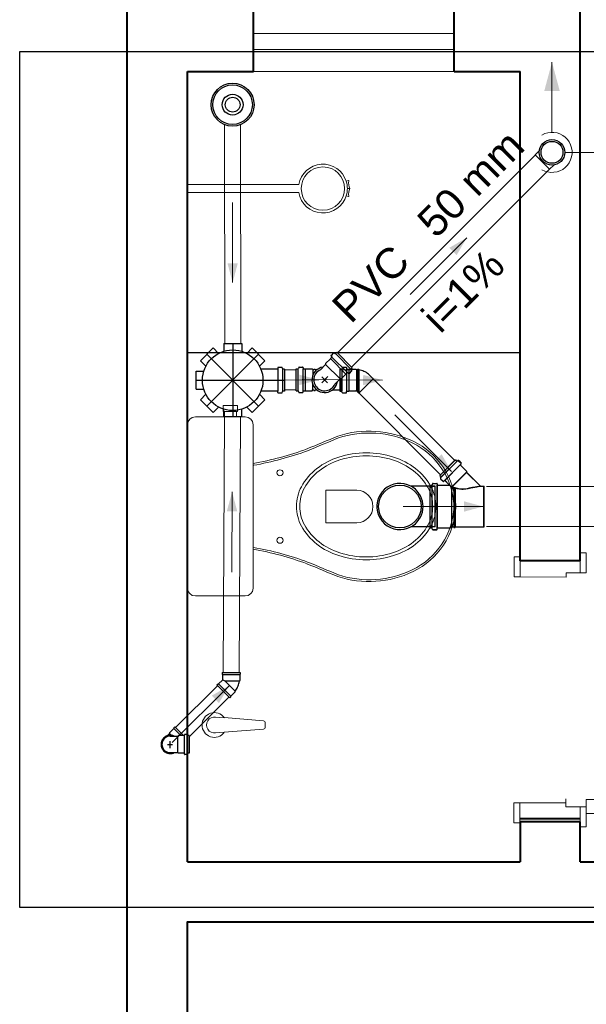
# Model space of a CAD drawing. Header units: millimetres. Extents: x 26 to 1362, y 24 to 358.
# Tile 170 of 256: x 987.05 to 988.46, y 317.8 to 320.25. Entities that reach past the tile are written whole.
import ezdxf

# ---------------------------------------------------------------- set-up
doc = ezdxf.new("R2010")
doc.units = ezdxf.units.MM
doc.linetypes.add('CONTINU', pattern=[0])
for name, color, linetype in [('ARQ-PISO', 8, 'Continuous'), ('Simbolos', 5, 'Continuous'), ('Simbolos_int', 2, 'Continuous')]:
    doc.layers.add(name, color=color, linetype=linetype)
for name, color, linetype, lineweight in [('CV-Condutos', 1, 'Continuous', 5), ('CV-Indicação coluna', 5, 'Continuous', 5), ('CV-Sentido conduto', 9, 'Continuous', 5), ('CV-Textos conduto', 7, 'Continuous', 5), ('DI-Detalhes', 1, 'Continuous', 30), ('MB_ALVENARIA', 7, 'Continuous', 40), ('MB_ESQUADRIA', 7, 'Continuous', 5), ('MB_MOBILIÁRIO', 8, 'Continuous', 13), ('TQ-Condutos', 3, 'Continuous', 5), ('TQ-Sentido conduto', 9, 'Continuous', 5)]:
    doc.layers.add(name, color=color, linetype=linetype, lineweight=lineweight)
doc.styles.add('arial', font='arial.ttf')

msp = doc.modelspace()

# ---------------------------------------------------------------- hatches: boundary and pattern name
at = {"layer": 'CV-Condutos', "linetype": 'CONTINU'}
msp.add_hatch(color=256, dxfattribs=at).paths.add_polyline_path([(988.375, 320.1479), (988.3556, 320.0755), (988.3945, 320.0755)])
at = {"layer": 'CV-Sentido conduto', "linetype": 'CONTINU'}
msp.add_hatch(color=256, dxfattribs=at).paths.add_polyline_path([(988.1623, 319.7101), (988.119, 319.6851), (988.1373, 319.6668)])
at = {"layer": 'TQ-Sentido conduto', "linetype": 'CONTINU'}
for points in [[(987.5784, 319.5983), (987.5913, 319.6466), (987.5655, 319.6466)], [(987.7933, 319.3559), (987.7449, 319.3686), (987.7451, 319.3427)], [(987.9522, 319.355), (987.904, 319.3682), (987.9038, 319.3424)], [(988.1246, 319.127), (988.0996, 319.1703), (988.0813, 319.152)], [(987.5771, 319.0766), (987.5639, 319.0284), (987.5898, 319.0283)], [(988.2036, 319.04), (988.1553, 319.053), (988.1553, 319.0271)], [(987.5695, 318.5933), (987.5262, 318.5684), (987.5444, 318.5501)]]:
    msp.add_hatch(color=256, dxfattribs=at).paths.add_polyline_path(points)

# ---------------------------------------------------------------- linework, layer by layer
at = {"layer": 'ARQ-PISO', "linetype": 'CONTINU'}
msp.add_lwpolyline([(987.4656, 319.4243), (987.4656, 319.4243), (988.2956, 319.4243)], dxfattribs=at)
at = {"layer": 'CV-Condutos', "linetype": 'CONTINU'}
for p, q in [((987.8399, 319.4231), (988.3331, 319.9163)), ((987.8752, 319.3878), (988.3685, 319.881))]:
    msp.add_line(p, q, dxfattribs=at)
for points in [[(988.375, 319.9729), (988.375, 320.1479)], [(988.35, 319.8796), (988.357, 319.8763), (988.3645, 319.874), (988.3721, 319.873), (988.3799, 319.8732), (988.3875, 319.8745), (988.3949, 319.877), (988.4017, 319.8806), (988.4079, 319.8852), (988.4134, 319.8908), (988.4179, 319.8971), (988.4213, 319.904), (988.4237, 319.9114), (988.4249, 319.919), (988.4249, 319.9268), (988.4237, 319.9344), (988.4213, 319.9418), (988.4179, 319.9488), (988.4134, 319.9551), (988.4079, 319.9606), (988.4017, 319.9652), (988.3949, 319.9688), (988.3875, 319.9713), (988.3799, 319.9727), (988.3721, 319.9728), (988.3645, 319.9718), (988.357, 319.9696), (988.35, 319.9662)]]:
    msp.add_lwpolyline(points, dxfattribs=at)
at = {"layer": 'CV-Indicação coluna', "linetype": 'CONTINU'}
msp.add_line((988.7884, 319.9229), (988.4068, 319.9229), dxfattribs=at)
at = {"layer": 'CV-Sentido conduto', "linetype": 'CONTINU'}
msp.add_lwpolyline([(988.0209, 319.5687), (988.1623, 319.7101)], dxfattribs=at)
at = {"layer": 'DI-Detalhes', "linetype": 'CONTINU'}
msp.add_lwpolyline([(987.0472, 320.1745), (998.9169, 320.1745), (998.9169, 318.0402), (987.0472, 318.0402), (987.0472, 320.1745)], dxfattribs=at)
at = {"layer": 'MB_ALVENARIA', "linetype": 'CONTINU'}
for p, q in [((987.3156, 302.9143), (987.3156, 347.8343)), ((987.4656, 318.1543), (987.4656, 320.1243)), ((988.4456, 318.2543), (988.2956, 318.2543)), ((988.2956, 318.2543), (988.2956, 318.1543)), ((988.4456, 318.1543), (988.4456, 318.2543)), ((987.4656, 314.0043), (987.4656, 318.0043))]:
    msp.add_line(p, q, dxfattribs=at)
for points in [[(988.4456, 318.9043), (988.4456, 320.4893)], [(987.6306, 320.1243), (987.6306, 320.2743)], [(988.1306, 320.1243), (988.1306, 320.2743)], [(987.4656, 320.1243), (987.6306, 320.1243)], [(988.1306, 320.1243), (988.2956, 320.1243)], [(988.2956, 318.9043), (988.2956, 320.1243)], [(988.4456, 318.9043), (988.2956, 318.9043)], [(988.445, 318.2611), (988.295, 318.2611)], [(987.4656, 318.1543), (988.2956, 318.1543)], [(988.4456, 318.1543), (991.8456, 318.1543)], [(987.4656, 318.0043), (987.4656, 318.0043), (991.8456, 318.0043)]]:
    msp.add_lwpolyline(points, dxfattribs=at)
at = {"layer": 'MB_ESQUADRIA', "linetype": 'CONTINU'}
for p, q in [((988.2956, 318.8644), (988.2956, 318.8994)), ((988.2956, 318.8644), (988.2956, 318.8994)), ((988.4456, 318.8743), (988.4456, 318.8993)), ((988.4456, 318.8743), (988.4456, 318.8993)), ((988.4106, 318.8643), (988.2956, 318.8644)), ((988.4106, 318.8643), (988.2956, 318.8644)), ((988.4106, 318.8743), (988.4106, 318.8643)), ((988.4106, 318.8743), (988.4456, 318.8743)), ((988.4106, 318.8743), (988.4106, 318.8643)), ((988.4106, 318.8743), (988.4456, 318.8743)), ((988.4099, 318.301), (988.295, 318.3011)), ((988.4099, 318.301), (988.295, 318.3011)), ((988.4099, 318.3011), (988.295, 318.3011)), ((988.295, 318.3011), (988.295, 318.2661)), ((988.295, 318.3011), (988.295, 318.2661)), ((988.4099, 318.311), (988.4099, 318.301)), ((988.4099, 318.2911), (988.4099, 318.3011)), ((988.4099, 318.2911), (988.4099, 318.3011)), ((988.4099, 318.2911), (988.4449, 318.2911)), ((988.4099, 318.2911), (988.4449, 318.2911)), ((988.4449, 318.2911), (988.445, 318.2661)), ((988.4449, 318.2911), (988.445, 318.2661))]:
    msp.add_line(p, q, dxfattribs=at)
for points in [[(987.6306, 320.2193), (988.1306, 320.2193)], [(987.6306, 320.1793), (988.1306, 320.1793)], [(987.6306, 320.1243), (988.1306, 320.1243)], [(988.2956, 318.8644), (988.2806, 318.8644), (988.2806, 318.9144), (988.2956, 318.9144), (988.2956, 318.8994)], [(988.2956, 318.8644), (988.2806, 318.8644), (988.2806, 318.9144), (988.2956, 318.9144), (988.2956, 318.8994)], [(988.4456, 318.8993), (988.4456, 318.9243), (988.4606, 318.9243), (988.4606, 318.8743), (988.4456, 318.8743), (988.4456, 318.8743)], [(988.4456, 318.8993), (988.4456, 318.9243), (988.4606, 318.9243), (988.4606, 318.8743), (988.4456, 318.8743), (988.4456, 318.8743)], [(988.295, 318.3011), (988.28, 318.3011), (988.28, 318.2511), (988.295, 318.2511), (988.295, 318.2661)], [(988.295, 318.3011), (988.28, 318.3011), (988.28, 318.2511), (988.295, 318.2511), (988.295, 318.2661)], [(989.0606, 318.3093), (988.4606, 318.3093), (988.4606, 318.2743), (989.0606, 318.2743), (989.0606, 318.3093)], [(988.4449, 318.2661), (988.4449, 318.2411), (988.4599, 318.2411), (988.4599, 318.2911), (988.4449, 318.2911), (988.4449, 318.2911)], [(988.4449, 318.2661), (988.4449, 318.2411), (988.4599, 318.2411), (988.4599, 318.2911), (988.4449, 318.2911), (988.4449, 318.2911)]]:
    msp.add_lwpolyline(points, dxfattribs=at)
at = {"layer": 'MB_MOBILIÁRIO', "linetype": 'CONTINU'}
for p, q in [((987.7437, 319.8426), (987.4656, 319.8426)), ((987.4656, 319.8226), (987.4656, 319.8426)), ((987.8674, 319.8526), (987.8617, 319.8508)), ((987.7437, 319.8226), (987.4656, 319.8226)), ((987.871, 319.8326), (987.8645, 319.8326)), ((987.871, 319.8326), (987.8645, 319.8326)), ((987.8618, 319.8149), (987.8673, 319.8132)), ((987.4656, 319.2437), (987.4656, 318.8364)), ((987.536, 318.5147), (987.5573, 318.5131)), ((987.5576, 318.5139), (987.6552, 318.5055)), ((987.6598, 318.5005), (987.6598, 318.49)), ((987.536, 318.4758), (987.5573, 318.4774)), ((987.5573, 318.4774), (987.6552, 318.485))]:
    msp.add_line(p, q, dxfattribs=at)
for points in [[(987.5909, 319.2766), (987.5909, 319.2916), (987.573, 319.2916), (987.5551, 319.2916), (987.5551, 319.2766), (987.558, 319.2766), (987.558, 319.2637)], [(987.558, 319.2766), (987.588, 319.2766)], [(987.588, 319.2766), (987.588, 319.2637)], [(987.5909, 319.2766), (987.588, 319.2766)], [(987.4656, 319.2437), (987.4656, 319.2437), (987.4671, 319.2516), (987.4713, 319.258), (987.4778, 319.2623), (987.4857, 319.2637), (987.6095, 319.2637), (987.6095, 319.2637), (987.6174, 319.2623), (987.6238, 319.258), (987.6281, 319.2516), (987.6295, 319.2437), (987.6295, 319.0404)], [(987.6303, 319.1427), (987.6303, 319.1427), (987.6295, 319.1426)], [(987.888, 319.0805), (987.8107, 319.0805), (987.8107, 319.0397)], [(987.4656, 318.8364), (987.4656, 318.8364), (987.4671, 318.8285), (987.4713, 318.8228), (987.4778, 318.8185), (987.4857, 318.817), (987.6095, 318.817), (987.6095, 318.817), (987.6174, 318.8185), (987.6238, 318.8228), (987.6281, 318.8285), (987.6295, 318.8364), (987.6295, 319.0404)], [(987.888, 318.9996), (987.8107, 318.9996), (987.8107, 319.0404)], [(987.6303, 318.938), (987.6303, 318.938), (987.6295, 318.9382)]]:
    msp.add_lwpolyline(points, dxfattribs=at)
for points in [[(987.7376, 319.0404, -0.124451), (987.7501, 319.0895), (987.7501, 319.0895, -0.105729), (987.7886, 319.1347), (987.7886, 319.1347, -0.086876), (987.8431, 319.1632), (987.8431, 319.1632, -0.077041), (987.9116, 319.1738), (987.9116, 319.1738, -0.077041), (987.98, 319.1632), (987.98, 319.1632, -0.086876), (988.0346, 319.1347), (988.0346, 319.1347, -0.105729), (988.0731, 319.0895), (988.0731, 319.0895, -0.124451), (988.0855, 319.0404), (988.0855, 319.0404, -0.124451), (988.0731, 318.9913), (988.0731, 318.9913, -0.105729), (988.0346, 318.9461), (988.0346, 318.9461, -0.086876), (987.98, 318.9176), (987.98, 318.9176, -0.077041), (987.9116, 318.907), (987.9116, 318.907, -0.077041), (987.8431, 318.9176), (987.8431, 318.9176, -0.086876), (987.7886, 318.9461), (987.7886, 318.9461, -0.105729), (987.7501, 318.9913), (987.7501, 318.9913, -0.124451), (987.7376, 319.0404), (987.7376, 319.0404)], [(987.7458, 319.0404, -0.124451), (987.7574, 319.0863), (987.7574, 319.0863, -0.105729), (987.7939, 319.1291), (987.7939, 319.1291, -0.086876), (987.8459, 319.1563), (987.8459, 319.1563, -0.077041), (987.9116, 319.1665), (987.9116, 319.1665, -0.077041), (987.9773, 319.1563), (987.9773, 319.1563, -0.086876), (988.0293, 319.1291), (988.0293, 319.1291, -0.105729), (988.0658, 319.0863), (988.0658, 319.0863, -0.124451), (988.0774, 319.0404), (988.0774, 319.0404, -0.124451), (988.0658, 318.9944), (988.0658, 318.9944, -0.105729), (988.0293, 318.9516), (988.0293, 318.9516, -0.086876), (987.9773, 318.9245), (987.9773, 318.9245, -0.077041), (987.9116, 318.9143), (987.9116, 318.9143, -0.077041), (987.8459, 318.9245), (987.8459, 318.9245, -0.086876), (987.7939, 318.9516), (987.7939, 318.9516, -0.105729), (987.7574, 318.9944), (987.7574, 318.9944, -0.124451), (987.7458, 319.0404), (987.7458, 319.0404)]]:
    msp.add_lwpolyline(points, format="xyb", dxfattribs=at)
for centre, radius in [((987.8037, 319.8326), 0.0541), ((987.6965, 319.1241), 0.00752), ((987.6965, 318.9559), 0.00752)]:
    msp.add_circle(centre, radius, dxfattribs=at)
for centre, radius, start, end in [((987.8037, 319.8326), 0.0608, 17.388, 170.5313), ((987.8037, 319.8326), 0.0608, 343.0092, 17.388), ((987.8675, 319.8521), 0.000485, 353.9787, 107.388), ((987.9065, 319.848), 0.0388, 173.9787, 203.3533), ((987.8037, 319.8326), 0.0608, 189.4687, 343.0092), ((987.9065, 319.8173), 0.0388, 156.6467, 185.2895), ((987.8675, 319.8137), 0.000485, 253.0092, 5.2895), ((987.9188, 318.9729), 0.2549, 64.5542, 107.9096), ((976.727, 345.8531), 28.863, 292.48168, 292.6462), ((977.3258, 344.415), 27.3099, 292.47426, 292.64856), ((987.919, 318.9766), 0.2467, 64.2375, 108.133), ((987.9458, 319.0321), 0.1898, 2.7919, 64.2375), ((987.4992, 319.8988), 0.7626, 279.837, 290.3091), ((987.4992, 319.8988), 0.7673, 279.837, 290.3091), ((987.9458, 319.0321), 0.1851, 2.7919, 64.2375), ((987.888, 319.04), 0.0404, 270, 90), ((987.9458, 319.0487), 0.1851, 295.7625, 357.2081), ((987.9458, 319.0487), 0.1898, 295.7625, 357.2081), ((987.4992, 318.182), 0.7626, 69.6909, 80.163), ((987.4992, 318.182), 0.7673, 69.6909, 80.163), ((976.727, 292.2277), 28.863, 67.3538, 67.51832), ((977.3258, 293.6658), 27.3099, 67.35144, 67.52574), ((987.9188, 319.1079), 0.2549, 252.0904, 295.4458), ((987.919, 319.1042), 0.2467, 251.867, 295.7625), ((987.5329, 318.4953), 0.0309, 37.1379, 322.8621), ((987.5329, 318.4953), 0.0197, 81.1075, 278.8925), ((987.6548, 318.5005), 0.005, 0, 85.5537), ((987.6548, 318.49), 0.005, 274.4463, 0)]:
    msp.add_arc(centre, radius, start, end, dxfattribs=at)
at = {"layer": 'Simbolos', "linetype": 'CONTINU'}
for p, q in [((988.3435, 319.9273), (988.3329, 319.9166)), ((988.3794, 319.8914), (988.3687, 319.8807)), ((987.4979, 319.4036), (987.5297, 319.4355)), ((987.5297, 319.4355), (987.5435, 319.4217)), ((987.556, 319.4463), (987.556, 319.4269)), ((987.556, 319.4463), (987.601, 319.4463)), ((987.601, 319.4463), (987.601, 319.4269)), ((987.6273, 319.4355), (987.6136, 319.4217)), ((987.6273, 319.4355), (987.6591, 319.4036)), ((987.8383, 319.4247), (987.8352, 319.4217)), ((987.8383, 319.4247), (987.8769, 319.3861)), ((987.4979, 319.4036), (987.5116, 319.3899)), ((987.6591, 319.4036), (987.6454, 319.3899)), ((987.8222, 319.4084), (987.8103, 319.3965)), ((987.8255, 319.412), (987.8222, 319.4087)), ((987.8222, 319.4087), (987.8222, 319.4084)), ((987.8301, 319.4229), (987.8239, 319.4167)), ((987.8239, 319.4153), (987.8256, 319.4133)), ((987.8313, 319.423), (987.834, 319.4215)), ((987.487, 319.3323), (987.487, 319.3773)), ((987.487, 319.3773), (987.5064, 319.3773)), ((987.6899, 319.3822), (987.6489, 319.3822)), ((987.6912, 319.3857), (987.6909, 319.3831)), ((987.7009, 319.3866), (987.6922, 319.3866)), ((987.7019, 319.3859), (987.7027, 319.3829)), ((987.708, 319.3822), (987.7037, 319.3822)), ((987.708, 319.3822), (987.708, 319.3275)), ((987.737, 319.3286), (987.737, 319.3833)), ((987.737, 319.3833), (987.7414, 319.3833)), ((987.7431, 319.387), (987.7423, 319.384)), ((987.7441, 319.3877), (987.7529, 319.3877)), ((987.7539, 319.3868), (987.7541, 319.3842)), ((987.7551, 319.3833), (987.7598, 319.3833)), ((987.7598, 319.3833), (987.76, 319.3831)), ((987.76, 319.3831), (987.7768, 319.3831)), ((987.7768, 319.3831), (987.7786, 319.3813)), ((987.7786, 319.3813), (987.7812, 319.3813)), ((987.7812, 319.3813), (987.7813, 319.3828)), ((987.7813, 319.3828), (987.7842, 319.3828)), ((987.7844, 319.3813), (987.7842, 319.3828)), ((987.7844, 319.3813), (987.7889, 319.3813)), ((987.8103, 319.394), (987.7974, 319.3811)), ((987.8103, 319.3965), (987.8103, 319.394)), ((987.8457, 319.3827), (987.8457, 319.328)), ((987.8457, 319.3827), (987.85, 319.3827)), ((987.8518, 319.3864), (987.851, 319.3834)), ((987.8527, 319.3872), (987.8615, 319.3872)), ((987.8625, 319.3862), (987.8627, 319.3836)), ((987.8637, 319.3827), (987.8684, 319.3827)), ((987.8684, 319.3827), (987.8686, 319.3825)), ((987.8686, 319.3825), (987.8854, 319.3825)), ((987.8751, 319.3779), (987.8689, 319.3717)), ((987.8753, 319.3791), (987.8737, 319.3818)), ((987.8769, 319.3861), (987.8739, 319.383)), ((987.8854, 319.3825), (987.8872, 319.3807)), ((987.8872, 319.3807), (987.8898, 319.3807)), ((987.8898, 319.3807), (987.8899, 319.3822)), ((987.8899, 319.3822), (987.8929, 319.3822)), ((987.893, 319.3807), (987.8929, 319.3822)), ((987.8462, 319.3581), (987.8333, 319.3452)), ((987.8487, 319.3581), (987.8462, 319.3581)), ((987.8606, 319.37), (987.8487, 319.3581)), ((987.8609, 319.37), (987.8606, 319.37)), ((987.8642, 319.3733), (987.8609, 319.37)), ((987.8675, 319.3717), (987.8655, 319.3734)), ((987.9199, 319.3675), (987.9287, 319.3587)), ((987.487, 319.3323), (987.5064, 319.3323)), ((987.6899, 319.3275), (987.6489, 319.3275)), ((987.6912, 319.324), (987.6909, 319.3266)), ((987.7019, 319.3238), (987.7027, 319.3268)), ((987.708, 319.3275), (987.7037, 319.3275)), ((987.737, 319.3286), (987.7414, 319.3286)), ((987.7431, 319.3248), (987.7423, 319.3278)), ((987.7539, 319.325), (987.7541, 319.3276)), ((987.7551, 319.3286), (987.7598, 319.3286)), ((987.7598, 319.3286), (987.76, 319.3288)), ((987.76, 319.3288), (987.7768, 319.3288)), ((987.7768, 319.3288), (987.7786, 319.3306)), ((987.7786, 319.3306), (987.7812, 319.3306)), ((987.7812, 319.3306), (987.7813, 319.3291)), ((987.7813, 319.3291), (987.7842, 319.3291)), ((987.7844, 319.3306), (987.7842, 319.3291)), ((987.7844, 319.3306), (987.7889, 319.3306)), ((987.8273, 319.3306), (987.85, 319.3306)), ((987.8457, 319.328), (987.85, 319.328)), ((987.8518, 319.3243), (987.851, 319.3273)), ((987.8625, 319.3245), (987.8627, 319.3271)), ((987.8637, 319.328), (987.8684, 319.328)), ((987.8684, 319.328), (987.8686, 319.3282)), ((987.8686, 319.3282), (987.8854, 319.3282)), ((987.8854, 319.3282), (987.8858, 319.3286)), ((987.8872, 319.3286), (987.8929, 319.3229)), ((987.4979, 319.3061), (987.5116, 319.3198)), ((987.5297, 319.2742), (987.4979, 319.3061)), ((987.6591, 319.3061), (987.6273, 319.2742)), ((987.6591, 319.3061), (987.6454, 319.3198)), ((987.7009, 319.323), (987.6922, 319.323)), ((987.7441, 319.3241), (987.7529, 319.3241)), ((987.8527, 319.3236), (987.8615, 319.3236)), ((987.5297, 319.2742), (987.5435, 319.288)), ((987.556, 319.2633), (987.556, 319.2828)), ((987.601, 319.2633), (987.601, 319.2828)), ((987.6273, 319.2742), (987.6136, 319.288)), ((987.601, 319.2633), (987.556, 319.2633)), ((988.0951, 319.1173), (988.1338, 319.156)), ((988.0954, 319.1176), (988.1341, 319.1562)), ((988.1338, 319.156), (988.1369, 319.1529)), ((988.1341, 319.1562), (988.1371, 319.1532)), ((988.1407, 319.1543), (988.1381, 319.1528)), ((988.141, 319.1545), (988.1383, 319.153)), ((988.142, 319.1541), (988.1482, 319.1479)), ((988.1422, 319.1544), (988.1484, 319.1482)), ((988.1482, 319.1466), (988.1465, 319.1446)), ((988.1466, 319.1432), (988.1618, 319.128)), ((988.1485, 319.1468), (988.1468, 319.1448)), ((988.1468, 319.1435), (988.162, 319.1283)), ((988.0951, 319.1173), (988.0982, 319.1142)), ((988.0954, 319.1176), (988.0985, 319.1145)), ((988.0968, 319.1104), (988.0984, 319.113)), ((988.097, 319.1092), (988.1032, 319.103)), ((988.0971, 319.1106), (988.0986, 319.1133)), ((988.0972, 319.1094), (988.1034, 319.1032)), ((988.1045, 319.1029), (988.1065, 319.1046)), ((988.1048, 319.1032), (988.1068, 319.1048)), ((988.1079, 319.1045), (988.1177, 319.0947)), ((988.1081, 319.1048), (988.118, 319.095)), ((988.1618, 319.128), (988.1618, 319.1252)), ((988.1618, 319.1252), (988.1964, 319.0906)), ((988.162, 319.1283), (988.162, 319.1254)), ((988.162, 319.1254), (988.1966, 319.0908)), ((988.0832, 319.0908), (988.0229, 319.0908)), ((988.0708, 318.9865), (988.0708, 319.093)), ((988.0708, 319.093), (988.0753, 319.093)), ((988.0711, 318.9868), (988.0711, 319.0933)), ((988.0711, 319.0933), (988.0755, 319.0933)), ((988.077, 319.0967), (988.0762, 319.0938)), ((988.0773, 319.0969), (988.0765, 319.094)), ((988.078, 319.0974), (988.0875, 319.0974)), ((988.0782, 319.0977), (988.0877, 319.0977)), ((988.0884, 319.0965), (988.0887, 319.0939)), ((988.0887, 319.0968), (988.0889, 319.0942)), ((988.0897, 319.093), (988.117, 319.093)), ((988.0899, 319.0933), (988.1172, 319.0933)), ((988.1964, 319.0906), (988.2053, 319.0906)), ((988.1966, 319.0908), (988.2056, 319.0908)), ((988.2053, 318.989), (988.2053, 319.0906)), ((988.2056, 318.9892), (988.2056, 319.0908)), ((988.0832, 318.9892), (988.0229, 318.9892)), ((988.0708, 318.9865), (988.0753, 318.9865)), ((988.0711, 318.9868), (988.0755, 318.9868)), ((988.077, 318.9829), (988.0762, 318.9858)), ((988.0773, 318.9831), (988.0765, 318.986)), ((988.078, 318.9821), (988.0875, 318.9821)), ((988.0782, 318.9824), (988.0877, 318.9824)), ((988.0884, 318.983), (988.0887, 318.9856)), ((988.0887, 318.9833), (988.0889, 318.9859)), ((988.0897, 318.9865), (988.1215, 318.9865)), ((988.0899, 318.9868), (988.1217, 318.9868)), ((988.1215, 318.9865), (988.1239, 318.989)), ((988.1217, 318.9868), (988.1242, 318.9892)), ((988.1239, 318.989), (988.1301, 318.989)), ((988.1242, 318.9892), (988.1304, 318.9892)), ((988.1301, 318.989), (988.1303, 318.9875)), ((988.1303, 318.9875), (988.1332, 318.9875)), ((988.1304, 318.9892), (988.1305, 318.9877)), ((988.1305, 318.9877), (988.1335, 318.9877)), ((988.1333, 318.989), (988.1332, 318.9875)), ((988.1333, 318.989), (988.2053, 318.989)), ((988.1336, 318.9892), (988.1335, 318.9877)), ((988.1336, 318.9892), (988.2056, 318.9892)), ((987.5519, 318.626), (987.5975, 318.6259)), ((987.5519, 318.626), (987.5519, 318.622)), ((987.5519, 318.622), (987.5529, 318.621)), ((987.5529, 318.621), (987.5529, 318.6075)), ((987.5975, 318.6219), (987.5965, 318.6209)), ((987.5965, 318.6209), (987.5965, 318.6059)), ((987.5975, 318.6259), (987.5975, 318.6219)), ((987.5391, 318.5952), (987.5419, 318.598)), ((987.5391, 318.5952), (987.5713, 318.5629)), ((987.5419, 318.598), (987.5433, 318.598)), ((987.5433, 318.598), (987.5529, 318.6075)), ((987.5965, 318.6059), (987.5953, 318.6047)), ((987.5713, 318.5629), (987.5741, 318.5657)), ((987.5741, 318.5671), (987.5847, 318.5777)), ((987.5741, 318.5657), (987.5741, 318.5671)), ((987.5847, 318.5777), (987.5847, 318.5794)), ((987.4151, 318.4685), (987.4208, 318.4741)), ((987.4314, 318.4865), (987.4208, 318.4759)), ((987.4208, 318.4759), (987.4208, 318.4741)), ((987.4227, 318.4676), (987.4325, 318.4676)), ((987.4342, 318.4907), (987.4314, 318.4879)), ((987.4314, 318.4879), (987.4314, 318.4865)), ((987.4325, 318.4676), (987.4418, 318.4676)), ((987.4342, 318.4907), (987.4559, 318.469)), ((987.4433, 318.469), (987.4418, 318.4676)), ((987.4574, 318.469), (987.4433, 318.469)), ((987.4585, 318.4711), (987.4584, 318.4699)), ((987.4643, 318.472), (987.4595, 318.472)), ((987.4653, 318.4713), (987.4657, 318.4697)), ((987.4698, 318.469), (987.4666, 318.469)), ((987.4698, 318.469), (987.4697, 318.4249)), ((987.4227, 318.4264), (987.4324, 318.4264)), ((987.4324, 318.4264), (987.4417, 318.4264)), ((987.4432, 318.4249), (987.4417, 318.4264)), ((987.4574, 318.4249), (987.4432, 318.4249)), ((987.4585, 318.4228), (987.4583, 318.424)), ((987.4642, 318.4219), (987.4594, 318.4219)), ((987.4652, 318.4226), (987.4656, 318.4242)), ((987.4697, 318.4249), (987.4666, 318.4249))]:
    msp.add_line(p, q, dxfattribs=at)
for points in [[(987.8239, 319.4167), (987.8238, 319.4166), (987.8237, 319.4164), (987.8237, 319.4163), (987.8236, 319.4161), (987.8236, 319.4159), (987.8236, 319.4158), (987.8237, 319.4156), (987.8238, 319.4155), (987.8239, 319.4153)], [(987.8255, 319.412), (987.8256, 319.4121), (987.8257, 319.4122), (987.8257, 319.4124), (987.8258, 319.4125), (987.8258, 319.4127), (987.8258, 319.4129), (987.8257, 319.413), (987.8256, 319.4132), (987.8256, 319.4133)], [(987.8313, 319.423), (987.8312, 319.4231), (987.8311, 319.4231), (987.8309, 319.4232), (987.8308, 319.4232), (987.8306, 319.4232), (987.8305, 319.4231), (987.8304, 319.4231), (987.8302, 319.423), (987.8301, 319.4229)], [(987.834, 319.4215), (987.8341, 319.4214), (987.8343, 319.4214), (987.8344, 319.4214), (987.8345, 319.4214), (987.8347, 319.4214), (987.8348, 319.4214), (987.835, 319.4215), (987.8351, 319.4216), (987.8352, 319.4217)], [(987.6899, 319.3822), (987.6901, 319.3822), (987.6903, 319.3823), (987.6904, 319.3823), (987.6905, 319.3824), (987.6907, 319.3825), (987.6908, 319.3826), (987.6908, 319.3828), (987.6909, 319.3829), (987.6909, 319.3831)], [(987.6922, 319.3866), (987.692, 319.3866), (987.6918, 319.3866), (987.6917, 319.3865), (987.6915, 319.3864), (987.6914, 319.3863), (987.6913, 319.3862), (987.6912, 319.3861), (987.6912, 319.3859), (987.6912, 319.3857)], [(987.7019, 319.3859), (987.7018, 319.386), (987.7018, 319.3862), (987.7017, 319.3863), (987.7016, 319.3864), (987.7015, 319.3865), (987.7013, 319.3866), (987.7012, 319.3866), (987.7011, 319.3866), (987.7009, 319.3866)], [(987.7027, 319.3829), (987.7027, 319.3828), (987.7028, 319.3827), (987.7029, 319.3826), (987.703, 319.3825), (987.7031, 319.3824), (987.7032, 319.3823), (987.7034, 319.3822), (987.7035, 319.3822), (987.7037, 319.3822)], [(987.7414, 319.3833), (987.7415, 319.3833), (987.7417, 319.3833), (987.7418, 319.3833), (987.7419, 319.3834), (987.742, 319.3835), (987.7421, 319.3836), (987.7422, 319.3837), (987.7423, 319.3839), (987.7423, 319.384)], [(987.7441, 319.3877), (987.744, 319.3877), (987.7438, 319.3877), (987.7437, 319.3876), (987.7435, 319.3875), (987.7434, 319.3875), (987.7433, 319.3873), (987.7432, 319.3872), (987.7432, 319.3871), (987.7431, 319.387)], [(987.7539, 319.3868), (987.7538, 319.387), (987.7538, 319.3871), (987.7537, 319.3873), (987.7536, 319.3874), (987.7535, 319.3875), (987.7533, 319.3876), (987.7532, 319.3877), (987.753, 319.3877), (987.7529, 319.3877)], [(987.7541, 319.3842), (987.7541, 319.384), (987.7542, 319.3838), (987.7543, 319.3837), (987.7544, 319.3836), (987.7545, 319.3835), (987.7546, 319.3834), (987.7548, 319.3833), (987.7549, 319.3833), (987.7551, 319.3833)], [(987.7975, 319.3811), (987.7939, 319.3793), (987.7907, 319.377), (987.7878, 319.3743), (987.7854, 319.3711), (987.7834, 319.3677), (987.782, 319.364), (987.7811, 319.3602), (987.7808, 319.3562), (987.781, 319.3523), (987.7818, 319.3484), (987.7832, 319.3447), (987.7851, 319.3412), (987.7874, 319.338), (987.7902, 319.3352), (987.7934, 319.3329), (987.7969, 319.331), (987.8006, 319.3296), (987.8045, 319.3288), (987.8084, 319.3286), (987.8124, 319.3289), (987.8162, 319.3298), (987.8199, 319.3312), (987.8233, 319.3332), (987.8265, 319.3356), (987.8292, 319.3385), (987.8315, 319.3417), (987.8333, 319.3452)], [(987.85, 319.3827), (987.8501, 319.3827), (987.8503, 319.3827), (987.8504, 319.3828), (987.8506, 319.3829), (987.8507, 319.383), (987.8508, 319.3831), (987.8509, 319.3832), (987.8509, 319.3833), (987.851, 319.3834)], [(987.8527, 319.3872), (987.8526, 319.3871), (987.8524, 319.3871), (987.8523, 319.3871), (987.8522, 319.387), (987.8521, 319.3869), (987.852, 319.3868), (987.8519, 319.3867), (987.8518, 319.3866), (987.8518, 319.3864)], [(987.8625, 319.3862), (987.8625, 319.3864), (987.8624, 319.3866), (987.8623, 319.3867), (987.8622, 319.3868), (987.8621, 319.3869), (987.862, 319.387), (987.8618, 319.3871), (987.8617, 319.3871), (987.8615, 319.3872)], [(987.8627, 319.3836), (987.8628, 319.3835), (987.8628, 319.3833), (987.8629, 319.3832), (987.863, 319.383), (987.8631, 319.3829), (987.8632, 319.3828), (987.8634, 319.3828), (987.8636, 319.3827), (987.8637, 319.3827)], [(987.8739, 319.383), (987.8738, 319.3829), (987.8737, 319.3828), (987.8736, 319.3826), (987.8736, 319.3825), (987.8736, 319.3823), (987.8736, 319.3822), (987.8736, 319.3821), (987.8736, 319.3819), (987.8737, 319.3818)], [(987.8751, 319.3779), (987.8752, 319.378), (987.8753, 319.3781), (987.8753, 319.3783), (987.8754, 319.3784), (987.8754, 319.3786), (987.8754, 319.3787), (987.8754, 319.3789), (987.8753, 319.379), (987.8753, 319.3791)], [(987.9199, 319.3675), (987.9174, 319.3698), (987.9148, 319.3719), (987.912, 319.3738), (987.9091, 319.3755), (987.906, 319.377), (987.9029, 319.3783), (987.8996, 319.3793), (987.8963, 319.3801), (987.893, 319.3807)], [(987.8655, 319.3734), (987.8654, 319.3734), (987.8652, 319.3735), (987.8651, 319.3736), (987.8649, 319.3736), (987.8648, 319.3736), (987.8646, 319.3735), (987.8644, 319.3735), (987.8643, 319.3734), (987.8642, 319.3733)], [(987.8675, 319.3717), (987.8677, 319.3716), (987.8678, 319.3715), (987.868, 319.3714), (987.8681, 319.3714), (987.8683, 319.3714), (987.8685, 319.3715), (987.8686, 319.3715), (987.8688, 319.3716), (987.8689, 319.3717)], [(987.6909, 319.3266), (987.6909, 319.3267), (987.6908, 319.3269), (987.6908, 319.327), (987.6907, 319.3272), (987.6905, 319.3273), (987.6904, 319.3274), (987.6903, 319.3274), (987.6901, 319.3275), (987.6899, 319.3275)], [(987.7037, 319.3275), (987.7035, 319.3275), (987.7034, 319.3275), (987.7032, 319.3274), (987.7031, 319.3273), (987.703, 319.3272), (987.7029, 319.3271), (987.7028, 319.327), (987.7027, 319.3269), (987.7027, 319.3268)], [(987.7423, 319.3278), (987.7423, 319.328), (987.7422, 319.3281), (987.7421, 319.3282), (987.742, 319.3283), (987.7419, 319.3284), (987.7418, 319.3285), (987.7417, 319.3285), (987.7415, 319.3285), (987.7414, 319.3286)], [(987.7551, 319.3286), (987.7549, 319.3285), (987.7548, 319.3285), (987.7546, 319.3284), (987.7545, 319.3283), (987.7544, 319.3282), (987.7543, 319.3281), (987.7542, 319.328), (987.7541, 319.3278), (987.7541, 319.3276)], [(987.851, 319.3273), (987.8509, 319.3274), (987.8509, 319.3275), (987.8508, 319.3277), (987.8507, 319.3278), (987.8506, 319.3278), (987.8504, 319.3279), (987.8503, 319.328), (987.8501, 319.328), (987.85, 319.328)], [(987.8637, 319.328), (987.8636, 319.328), (987.8634, 319.328), (987.8632, 319.3279), (987.8631, 319.3278), (987.863, 319.3277), (987.8629, 319.3276), (987.8628, 319.3274), (987.8628, 319.3273), (987.8627, 319.3271)], [(987.8872, 319.3286), (987.887, 319.3287), (987.8869, 319.3288), (987.8867, 319.3288), (987.8866, 319.3289), (987.8864, 319.3289), (987.8862, 319.3288), (987.8861, 319.3288), (987.8859, 319.3287), (987.8858, 319.3286)], [(987.6912, 319.324), (987.6912, 319.3238), (987.6912, 319.3236), (987.6913, 319.3235), (987.6914, 319.3234), (987.6915, 319.3233), (987.6917, 319.3232), (987.6918, 319.3231), (987.692, 319.3231), (987.6922, 319.323)], [(987.7009, 319.323), (987.7011, 319.3231), (987.7012, 319.3231), (987.7013, 319.3231), (987.7015, 319.3232), (987.7016, 319.3233), (987.7017, 319.3234), (987.7018, 319.3235), (987.7018, 319.3237), (987.7019, 319.3238)], [(987.7431, 319.3248), (987.7432, 319.3247), (987.7432, 319.3246), (987.7433, 319.3245), (987.7434, 319.3244), (987.7435, 319.3243), (987.7437, 319.3242), (987.7438, 319.3241), (987.744, 319.3241), (987.7441, 319.3241)], [(987.7529, 319.3241), (987.753, 319.3241), (987.7532, 319.3242), (987.7533, 319.3242), (987.7535, 319.3243), (987.7536, 319.3244), (987.7537, 319.3246), (987.7538, 319.3247), (987.7538, 319.3249), (987.7539, 319.325)], [(987.8518, 319.3243), (987.8518, 319.3242), (987.8519, 319.324), (987.852, 319.3239), (987.8521, 319.3238), (987.8522, 319.3237), (987.8523, 319.3237), (987.8524, 319.3236), (987.8526, 319.3236), (987.8527, 319.3236)], [(987.8615, 319.3236), (987.8617, 319.3236), (987.8618, 319.3236), (987.862, 319.3237), (987.8621, 319.3238), (987.8622, 319.3239), (987.8623, 319.324), (987.8624, 319.3242), (987.8625, 319.3243), (987.8625, 319.3245)], [(988.142, 319.1541), (988.1418, 319.1542), (988.1417, 319.1543), (988.1416, 319.1544), (988.1414, 319.1544), (988.1413, 319.1544), (988.1412, 319.1544), (988.141, 319.1544), (988.1409, 319.1544), (988.1407, 319.1543)], [(988.1422, 319.1544), (988.1421, 319.1545), (988.142, 319.1546), (988.1418, 319.1546), (988.1417, 319.1547), (988.1416, 319.1547), (988.1414, 319.1547), (988.1413, 319.1546), (988.1411, 319.1546), (988.141, 319.1545)], [(988.1369, 319.1529), (988.137, 319.1528), (988.1371, 319.1527), (988.1372, 319.1527), (988.1374, 319.1526), (988.1375, 319.1526), (988.1377, 319.1526), (988.1378, 319.1526), (988.138, 319.1527), (988.1381, 319.1527)], [(988.1371, 319.1532), (988.1372, 319.1531), (988.1374, 319.153), (988.1375, 319.1529), (988.1376, 319.1529), (988.1378, 319.1529), (988.1379, 319.1529), (988.1381, 319.1529), (988.1382, 319.1529), (988.1383, 319.153)], [(988.1465, 319.1446), (988.1464, 319.1444), (988.1464, 319.1443), (988.1463, 319.1441), (988.1463, 319.144), (988.1463, 319.1438), (988.1463, 319.1436), (988.1464, 319.1435), (988.1465, 319.1433), (988.1466, 319.1432)], [(988.1468, 319.1448), (988.1467, 319.1447), (988.1466, 319.1445), (988.1466, 319.1444), (988.1465, 319.1442), (988.1465, 319.144), (988.1466, 319.1439), (988.1466, 319.1437), (988.1467, 319.1436), (988.1468, 319.1435)], [(988.1482, 319.1466), (988.1483, 319.1467), (988.1484, 319.1469), (988.1484, 319.147), (988.1484, 319.1472), (988.1484, 319.1473), (988.1484, 319.1475), (988.1483, 319.1477), (988.1483, 319.1478), (988.1482, 319.1479)], [(988.1485, 319.1468), (988.1486, 319.147), (988.1486, 319.1471), (988.1487, 319.1473), (988.1487, 319.1474), (988.1487, 319.1476), (988.1487, 319.1478), (988.1486, 319.1479), (988.1485, 319.1481), (988.1484, 319.1482)], [(988.0968, 319.1104), (988.0968, 319.1102), (988.0967, 319.1101), (988.0967, 319.11), (988.0967, 319.1098), (988.0967, 319.1097), (988.0967, 319.1095), (988.0968, 319.1094), (988.0969, 319.1093), (988.097, 319.1092)], [(988.0971, 319.1106), (988.097, 319.1105), (988.097, 319.1103), (988.0969, 319.1102), (988.0969, 319.1101), (988.097, 319.1099), (988.097, 319.1098), (988.0971, 319.1096), (988.0971, 319.1095), (988.0972, 319.1094)], [(988.0984, 319.113), (988.0984, 319.1132), (988.0985, 319.1133), (988.0985, 319.1134), (988.0985, 319.1136), (988.0985, 319.1137), (988.0984, 319.1139), (988.0984, 319.114), (988.0983, 319.1141), (988.0982, 319.1142)], [(988.0986, 319.1133), (988.0987, 319.1134), (988.0987, 319.1135), (988.0987, 319.1137), (988.0987, 319.1138), (988.0987, 319.114), (988.0987, 319.1141), (988.0986, 319.1142), (988.0985, 319.1144), (988.0985, 319.1145)], [(988.1079, 319.1045), (988.1078, 319.1046), (988.1076, 319.1047), (988.1075, 319.1048), (988.1073, 319.1048), (988.1072, 319.1048), (988.107, 319.1048), (988.1068, 319.1048), (988.1067, 319.1047), (988.1066, 319.1046)], [(988.1082, 319.1048), (988.108, 319.1049), (988.1079, 319.105), (988.1077, 319.105), (988.1076, 319.1051), (988.1074, 319.1051), (988.1072, 319.1051), (988.1071, 319.105), (988.1069, 319.1049), (988.1068, 319.1048)], [(988.0229, 319.0908), (988.0148, 319.0944), (988.0063, 319.0967), (987.9976, 319.0976), (987.9888, 319.0973), (987.9801, 319.0956), (987.9719, 319.0926), (987.9642, 319.0883), (987.9572, 319.083), (987.9511, 319.0766), (987.946, 319.0694), (987.9421, 319.0615), (987.9395, 319.0531), (987.9381, 319.0444), (987.9381, 319.0356), (987.9395, 319.0269), (987.9421, 319.0185), (987.946, 319.0106), (987.9511, 319.0034), (987.9572, 318.9971), (987.9642, 318.9917), (987.9719, 318.9875), (987.9801, 318.9845), (987.9888, 318.9828), (987.9976, 318.9824), (988.0063, 318.9834), (988.0148, 318.9857), (988.0229, 318.9892)], [(988.0229, 318.9892), (988.0288, 318.9928), (988.0342, 318.9971), (988.039, 319.0021), (988.0432, 319.0075), (988.0468, 319.0134), (988.0496, 319.0197), (988.0516, 319.0263), (988.0529, 319.0331), (988.0533, 319.04), (988.0529, 319.0469), (988.0516, 319.0537), (988.0496, 319.0603), (988.0468, 319.0666), (988.0432, 319.0725), (988.039, 319.078), (988.0342, 319.0829), (988.0288, 319.0872), (988.0229, 319.0908)], [(988.0753, 319.093), (988.0754, 319.093), (988.0756, 319.0931), (988.0757, 319.0931), (988.0758, 319.0932), (988.076, 319.0933), (988.0761, 319.0934), (988.0761, 319.0935), (988.0762, 319.0936), (988.0763, 319.0938)], [(988.0755, 319.0933), (988.0757, 319.0933), (988.0758, 319.0933), (988.076, 319.0934), (988.0761, 319.0934), (988.0762, 319.0935), (988.0763, 319.0936), (988.0764, 319.0937), (988.0765, 319.0939), (988.0765, 319.094)], [(988.078, 319.0974), (988.0779, 319.0974), (988.0777, 319.0974), (988.0776, 319.0973), (988.0774, 319.0973), (988.0773, 319.0972), (988.0772, 319.0971), (988.0771, 319.0969), (988.0771, 319.0968), (988.077, 319.0967)], [(988.0782, 319.0977), (988.0781, 319.0977), (988.078, 319.0976), (988.0778, 319.0976), (988.0777, 319.0975), (988.0776, 319.0974), (988.0775, 319.0973), (988.0774, 319.0972), (988.0773, 319.0971), (988.0773, 319.0969)], [(988.0885, 319.0965), (988.0884, 319.0967), (988.0884, 319.0968), (988.0883, 319.097), (988.0882, 319.0971), (988.0881, 319.0972), (988.0879, 319.0973), (988.0878, 319.0974), (988.0876, 319.0974), (988.0875, 319.0974)], [(988.0887, 319.0968), (988.0887, 319.0969), (988.0886, 319.0971), (988.0885, 319.0972), (988.0884, 319.0974), (988.0883, 319.0975), (988.0882, 319.0976), (988.088, 319.0976), (988.0879, 319.0977), (988.0877, 319.0977)], [(988.0887, 319.0939), (988.0887, 319.0938), (988.0888, 319.0936), (988.0888, 319.0935), (988.0889, 319.0933), (988.0891, 319.0932), (988.0892, 319.0931), (988.0893, 319.0931), (988.0895, 319.093), (988.0897, 319.093)], [(988.0889, 319.0942), (988.0889, 319.094), (988.089, 319.0939), (988.0891, 319.0937), (988.0892, 319.0936), (988.0893, 319.0935), (988.0894, 319.0934), (988.0896, 319.0933), (988.0898, 319.0933), (988.0899, 319.0933)], [(988.1032, 319.103), (988.1033, 319.1028), (988.1034, 319.1028), (988.1036, 319.1027), (988.1038, 319.1027), (988.1039, 319.1027), (988.1041, 319.1027), (988.1042, 319.1027), (988.1044, 319.1028), (988.1045, 319.1029)], [(988.1034, 319.1032), (988.1036, 319.1031), (988.1037, 319.103), (988.1039, 319.103), (988.104, 319.1029), (988.1042, 319.1029), (988.1043, 319.1029), (988.1045, 319.103), (988.1046, 319.1031), (988.1048, 319.1031)], [(988.117, 319.093), (988.1171, 319.093), (988.1173, 319.0931), (988.1174, 319.0931), (988.1175, 319.0932), (988.1176, 319.0932), (988.1177, 319.0933), (988.1178, 319.0934), (988.1179, 319.0935), (988.1179, 319.0936), (988.118, 319.0938), (988.118, 319.0939), (988.118, 319.094), (988.118, 319.0942), (988.118, 319.0943), (988.1179, 319.0944), (988.1179, 319.0945), (988.1178, 319.0946), (988.1177, 319.0947)], [(988.1172, 319.0933), (988.1174, 319.0933), (988.1175, 319.0933), (988.1176, 319.0933), (988.1177, 319.0934), (988.1179, 319.0935), (988.118, 319.0936), (988.118, 319.0937), (988.1181, 319.0938), (988.1182, 319.0939), (988.1182, 319.094), (988.1182, 319.0941), (988.1182, 319.0943), (988.1182, 319.0944), (988.1182, 319.0945), (988.1182, 319.0947), (988.1181, 319.0948), (988.118, 319.0949), (988.118, 319.095)], [(988.1956, 319.091), (988.1956, 319.0909), (988.1957, 319.0908), (988.1958, 319.0908), (988.1959, 319.0907), (988.196, 319.0907), (988.1961, 319.0906), (988.1962, 319.0906), (988.1963, 319.0906), (988.1964, 319.0906)], [(988.1958, 319.0913), (988.1959, 319.0912), (988.196, 319.0911), (988.196, 319.091), (988.1961, 319.091), (988.1962, 319.0909), (988.1963, 319.0909), (988.1964, 319.0908), (988.1965, 319.0908), (988.1966, 319.0908)], [(988.0763, 318.9858), (988.0762, 318.9859), (988.0761, 318.986), (988.0761, 318.9862), (988.076, 318.9863), (988.0758, 318.9864), (988.0757, 318.9864), (988.0756, 318.9865), (988.0754, 318.9865), (988.0753, 318.9865)], [(988.0765, 318.986), (988.0765, 318.9862), (988.0764, 318.9863), (988.0763, 318.9864), (988.0762, 318.9865), (988.0761, 318.9866), (988.076, 318.9867), (988.0758, 318.9867), (988.0757, 318.9868), (988.0755, 318.9868)], [(988.077, 318.9829), (988.0771, 318.9827), (988.0771, 318.9826), (988.0772, 318.9825), (988.0773, 318.9824), (988.0774, 318.9823), (988.0776, 318.9822), (988.0777, 318.9822), (988.0779, 318.9821), (988.078, 318.9821)], [(988.0773, 318.9831), (988.0773, 318.983), (988.0774, 318.9828), (988.0775, 318.9827), (988.0776, 318.9826), (988.0777, 318.9825), (988.0778, 318.9825), (988.078, 318.9824), (988.0781, 318.9824), (988.0782, 318.9824)], [(988.0875, 318.9821), (988.0876, 318.9821), (988.0878, 318.9822), (988.0879, 318.9822), (988.0881, 318.9823), (988.0882, 318.9824), (988.0883, 318.9826), (988.0884, 318.9827), (988.0884, 318.9829), (988.0885, 318.983)], [(988.0877, 318.9824), (988.0879, 318.9824), (988.088, 318.9824), (988.0882, 318.9825), (988.0883, 318.9826), (988.0884, 318.9827), (988.0885, 318.9828), (988.0886, 318.983), (988.0887, 318.9831), (988.0887, 318.9833)], [(988.0897, 318.9865), (988.0895, 318.9865), (988.0893, 318.9865), (988.0892, 318.9864), (988.0891, 318.9863), (988.0889, 318.9862), (988.0888, 318.9861), (988.0888, 318.9859), (988.0887, 318.9858), (988.0887, 318.9856)], [(988.0899, 318.9868), (988.0898, 318.9868), (988.0896, 318.9867), (988.0894, 318.9867), (988.0893, 318.9866), (988.0892, 318.9865), (988.0891, 318.9863), (988.089, 318.9862), (988.0889, 318.986), (988.0889, 318.9859)], [(987.5847, 318.5794), (987.5865, 318.5819), (987.5881, 318.5845), (987.5896, 318.5872), (987.5909, 318.59), (987.5921, 318.5928), (987.5931, 318.5957), (987.594, 318.5987), (987.5947, 318.6017), (987.5953, 318.6047)], [(987.4227, 318.4676), (987.4192, 318.4673), (987.4157, 318.4664), (987.4124, 318.4649), (987.4095, 318.4628), (987.407, 318.4603), (987.4049, 318.4573), (987.4034, 318.4541), (987.4024, 318.4506), (987.4021, 318.4471), (987.4024, 318.4435), (987.4034, 318.44), (987.4049, 318.4368), (987.4069, 318.4338), (987.4095, 318.4313), (987.4124, 318.4292), (987.4156, 318.4277), (987.4191, 318.4268), (987.4227, 318.4264)], [(987.4574, 318.469), (987.4576, 318.469), (987.4578, 318.4691), (987.4579, 318.4691), (987.4581, 318.4692), (987.4582, 318.4693), (987.4583, 318.4695), (987.4584, 318.4696), (987.4584, 318.4698), (987.4584, 318.4699)], [(987.4595, 318.472), (987.4594, 318.472), (987.4592, 318.472), (987.4591, 318.4719), (987.4589, 318.4718), (987.4588, 318.4717), (987.4587, 318.4716), (987.4586, 318.4714), (987.4586, 318.4713), (987.4585, 318.4711)], [(987.4653, 318.4713), (987.4652, 318.4714), (987.4652, 318.4715), (987.4651, 318.4716), (987.465, 318.4717), (987.4649, 318.4718), (987.4647, 318.4719), (987.4646, 318.472), (987.4645, 318.472), (987.4643, 318.472)], [(987.4657, 318.4697), (987.4657, 318.4696), (987.4658, 318.4695), (987.4659, 318.4694), (987.466, 318.4692), (987.4661, 318.4692), (987.4662, 318.4691), (987.4664, 318.469), (987.4665, 318.469), (987.4666, 318.469)], [(987.4584, 318.424), (987.4583, 318.4242), (987.4583, 318.4243), (987.4582, 318.4245), (987.4581, 318.4246), (987.458, 318.4247), (987.4578, 318.4248), (987.4577, 318.4249), (987.4575, 318.4249), (987.4574, 318.4249)], [(987.4585, 318.4228), (987.4585, 318.4227), (987.4585, 318.4225), (987.4586, 318.4224), (987.4587, 318.4222), (987.4588, 318.4221), (987.459, 318.422), (987.4591, 318.422), (987.4593, 318.4219), (987.4594, 318.4219)], [(987.4642, 318.4219), (987.4644, 318.4219), (987.4645, 318.4219), (987.4646, 318.422), (987.4648, 318.4221), (987.4649, 318.4222), (987.465, 318.4223), (987.4651, 318.4224), (987.4651, 318.4225), (987.4652, 318.4226)], [(987.4666, 318.4249), (987.4664, 318.4249), (987.4663, 318.4249), (987.4661, 318.4248), (987.466, 318.4247), (987.4659, 318.4246), (987.4658, 318.4245), (987.4657, 318.4244), (987.4657, 318.4243), (987.4656, 318.4242)]]:
    msp.add_lwpolyline(points, dxfattribs=at)
for centre, radius in [((987.5783, 320.0418), 0.0535), ((987.5783, 320.0418), 0.026), ((988.375, 319.9229), 0.0318), ((987.5785, 319.3548), 0.0755)]:
    msp.add_circle(centre, radius, dxfattribs=at)
at = {"layer": 'Simbolos_int', "linetype": 'CONTINU'}
for p, q in [((988.3329, 319.9166), (988.3687, 319.8807)), ((987.5785, 319.4463), (987.5785, 319.2633)), ((987.5138, 319.4195), (987.6432, 319.2901)), ((987.6432, 319.4195), (987.5138, 319.2901)), ((987.8609, 319.37), (987.8222, 319.4087)), ((987.8261, 319.4126), (987.8648, 319.3739)), ((987.8346, 319.4211), (987.8733, 319.3824)), ((987.6909, 319.3822), (987.6909, 319.3275)), ((987.7029, 319.3822), (987.7029, 319.3275)), ((987.7421, 319.3286), (987.7421, 319.3833)), ((987.7542, 319.3286), (987.7542, 319.3833)), ((987.76, 319.3288), (987.76, 319.3831)), ((987.7786, 319.3813), (987.7786, 319.3676)), ((987.8462, 319.3581), (987.8103, 319.394)), ((987.8508, 319.3827), (987.8508, 319.328)), ((987.8628, 319.3827), (987.8628, 319.328)), ((987.8684, 319.3827), (987.8684, 319.328)), ((987.8872, 319.3807), (987.8872, 319.3286)), ((987.8898, 319.3807), (987.8898, 319.326)), ((987.893, 319.3807), (987.893, 319.323)), ((987.487, 319.3548), (987.708, 319.3548)), ((987.8008, 319.3632), (987.8154, 319.3487)), ((987.8161, 319.3639), (987.8009, 319.3487)), ((987.8081, 319.3559), (987.8161, 319.3639)), ((987.85, 319.3306), (987.85, 319.3594)), ((987.8929, 319.3229), (987.9287, 319.3587)), ((987.7786, 319.3306), (987.7786, 319.3442)), ((988.0987, 319.1137), (988.1374, 319.1524)), ((988.099, 319.1139), (988.1377, 319.1526)), ((988.1073, 319.1052), (988.1459, 319.1439)), ((988.1075, 319.1054), (988.1462, 319.1441)), ((988.126, 319.0894), (988.1618, 319.1252)), ((988.1262, 319.0897), (988.162, 319.1254)), ((988.076, 318.9865), (988.076, 319.093)), ((988.0763, 318.9868), (988.0763, 319.0933)), ((988.0832, 318.9892), (988.0832, 319.0908)), ((988.0888, 318.9865), (988.0888, 319.093)), ((988.089, 318.9868), (988.089, 319.0933)), ((988.1239, 319.0904), (988.1239, 318.989)), ((988.1242, 319.0906), (988.1242, 318.9892)), ((988.1301, 319.0877), (988.1301, 318.989)), ((988.1304, 319.088), (988.1304, 318.9892)), ((988.1333, 319.0866), (988.1333, 318.989)), ((988.1336, 319.0869), (988.1336, 318.9892)), ((987.5529, 318.621), (987.5965, 318.6209)), ((987.5741, 318.5671), (987.5433, 318.598)), ((987.5565, 318.606), (987.5529, 318.6075)), ((987.5594, 318.6048), (987.5565, 318.606)), ((987.5594, 318.6048), (987.5847, 318.5794)), ((987.5953, 318.6047), (987.5594, 318.6048)), ((987.4208, 318.4741), (987.4252, 318.4697)), ((987.4314, 318.4865), (987.4488, 318.469)), ((987.4417, 318.4264), (987.4418, 318.4676)), ((987.4583, 318.4249), (987.4583, 318.469)), ((987.4658, 318.4249), (987.4659, 318.469)), ((987.4158, 318.447), (987.4281, 318.447)), ((987.4227, 318.4373), (987.4227, 318.455))]:
    msp.add_line(p, q, dxfattribs=at)
for points in [[(987.8038, 319.3874), (987.7987, 319.3863), (987.7938, 319.3843), (987.7894, 319.3816), (987.7854, 319.3782), (987.7821, 319.3742), (987.7794, 319.3697), (987.7776, 319.3648), (987.7765, 319.3597), (987.7763, 319.3545), (987.777, 319.3493), (987.7785, 319.3443), (987.7808, 319.3396), (987.7839, 319.3353), (987.7876, 319.3316), (987.7918, 319.3286), (987.7965, 319.3263), (987.8015, 319.3248), (987.8067, 319.3241), (987.8119, 319.3243), (987.817, 319.3254), (987.8219, 319.3272), (987.8264, 319.3299), (987.8304, 319.3332), (987.8338, 319.3372), (987.8365, 319.3416), (987.8385, 319.3465), (987.8396, 319.3516)], [(988.1179, 319.0936), (988.1206, 319.092), (988.1234, 319.0906), (988.1262, 319.0893), (988.1291, 319.0881), (988.1321, 319.0871), (988.135, 319.0861), (988.138, 319.0853), (988.1411, 319.0846), (988.1442, 319.084)], [(988.1181, 319.0938), (988.1209, 319.0923), (988.1236, 319.0909), (988.1265, 319.0896), (988.1294, 319.0884), (988.1323, 319.0873), (988.1353, 319.0864), (988.1383, 319.0855), (988.1413, 319.0848), (988.1444, 319.0843)], [(988.1442, 319.084), (988.1473, 319.0837), (988.1505, 319.0836), (988.1537, 319.0836), (988.1568, 319.0838), (988.16, 319.0841), (988.1631, 319.0846), (988.1663, 319.0852), (988.1694, 319.0859), (988.1724, 319.0868)], [(988.1444, 319.0843), (988.1476, 319.084), (988.1507, 319.0839), (988.1539, 319.0839), (988.1571, 319.084), (988.1603, 319.0844), (988.1634, 319.0848), (988.1665, 319.0854), (988.1696, 319.0862), (988.1726, 319.0871)], [(988.1724, 319.0868), (988.175, 319.0873), (988.1776, 319.0877), (988.1801, 319.0881), (988.1827, 319.0885), (988.1853, 319.089), (988.1879, 319.0895), (988.1904, 319.09), (988.193, 319.0905), (988.1956, 319.091)], [(988.1726, 319.0871), (988.1752, 319.0875), (988.1778, 319.0879), (988.1804, 319.0883), (988.183, 319.0888), (988.1855, 319.0893), (988.1881, 319.0897), (988.1907, 319.0902), (988.1932, 319.0907), (988.1958, 319.0913)], [(987.4151, 318.4685), (987.4126, 318.4674), (987.4102, 318.4661), (987.408, 318.4644), (987.406, 318.4626), (987.4043, 318.4604), (987.4028, 318.4581), (987.4016, 318.4557), (987.4007, 318.4531), (987.4002, 318.4504), (987.3999, 318.4477), (987.4, 318.445), (987.4004, 318.4422), (987.4011, 318.4396), (987.4022, 318.4371), (987.4035, 318.4347), (987.4051, 318.4325), (987.407, 318.4305), (987.4091, 318.4287), (987.4114, 318.4272), (987.4138, 318.426), (987.4164, 318.4251), (987.4191, 318.4245), (987.4218, 318.4242), (987.4246, 318.4243), (987.4273, 318.4247), (987.4299, 318.4254), (987.4324, 318.4264)], [(987.4325, 318.4676), (987.4294, 318.4688), (987.426, 318.4696), (987.4226, 318.4698), (987.4193, 318.4696), (987.4159, 318.4688), (987.4128, 318.4675), (987.4098, 318.4658), (987.4072, 318.4637), (987.4049, 318.4612), (987.403, 318.4584), (987.4015, 318.4554), (987.4005, 318.4521), (987.4, 318.4488), (987.4, 318.4454), (987.4005, 318.442), (987.4015, 318.4387), (987.4029, 318.4357), (987.4048, 318.4329), (987.4071, 318.4304), (987.4098, 318.4282), (987.4127, 318.4265), (987.4159, 318.4253), (987.4192, 318.4245), (987.4226, 318.4242), (987.426, 318.4245), (987.4293, 318.4252), (987.4324, 318.4264)]]:
    msp.add_lwpolyline(points, dxfattribs=at)
for centre, radius in [((987.5783, 320.0418), 0.0493), ((987.5783, 320.0418), 0.0185), ((988.375, 319.9229), 0.0273), ((987.9956, 319.04), 0.0532)]:
    msp.add_circle(centre, radius, dxfattribs=at)
at = {"layer": 'TQ-Condutos', "linetype": 'CONTINU'}
for p, q in [((987.5583, 319.9922), (987.5585, 319.4463)), ((987.5983, 319.9922), (987.5985, 319.4463)), ((987.708, 319.3805), (987.737, 319.3806)), ((987.8745, 319.3805), (987.8457, 319.3807)), ((987.9285, 319.3585), (988.1324, 319.1546)), ((987.708, 319.3305), (987.737, 319.3306)), ((987.85, 319.3307), (987.8457, 319.3307)), ((987.8931, 319.3231), (988.097, 319.1192)), ((987.5548, 318.626), (987.558, 319.2633)), ((987.5948, 318.6259), (987.598, 319.2633)), ((988.0832, 319.09), (988.0708, 319.09)), ((988.2116, 319.09), (997.9745, 319.0898)), ((988.0832, 318.99), (988.0708, 318.99)), ((988.2116, 318.99), (997.9745, 318.9898)), ((987.4362, 318.4887), (987.541, 318.5932)), ((987.4697, 318.4657), (987.5693, 318.5649))]:
    msp.add_line(p, q, dxfattribs=at)
at = {"layer": 'TQ-Sentido conduto', "linetype": 'CONTINU'}
for points in [[(987.5784, 319.7983), (987.5784, 319.5983)], [(987.5933, 319.3549), (987.7933, 319.3559)], [(987.7522, 319.3563), (987.9522, 319.355)], [(987.9832, 319.2684), (988.1246, 319.127)], [(987.5761, 318.8766), (987.5771, 319.0766)], [(988.0036, 319.04), (988.2036, 319.04)], [(987.4278, 318.4521), (987.5695, 318.5933)]]:
    msp.add_lwpolyline(points, dxfattribs=at)

# ---------------------------------------------------------------- texts
at = {"layer": 'CV-Textos conduto', "linetype": 'CONTINU', "char_height": 0.075, "rotation": 45.0001, "line_spacing_factor": 0.6, "style": 'arial'}
for s, insert, width, attachment_point in [('50 mm', (988.0861, 319.705), 0.641792, 7), ('PVC', (988.026, 319.6449), 0.431792, 9), ('i=1%', (988.1798, 319.5512), 0.472808, 8)]:
    msp.add_mtext(s, dxfattribs=dict(at, insert=insert, width=width, attachment_point=attachment_point))

doc.saveas('drawing.dxf')
